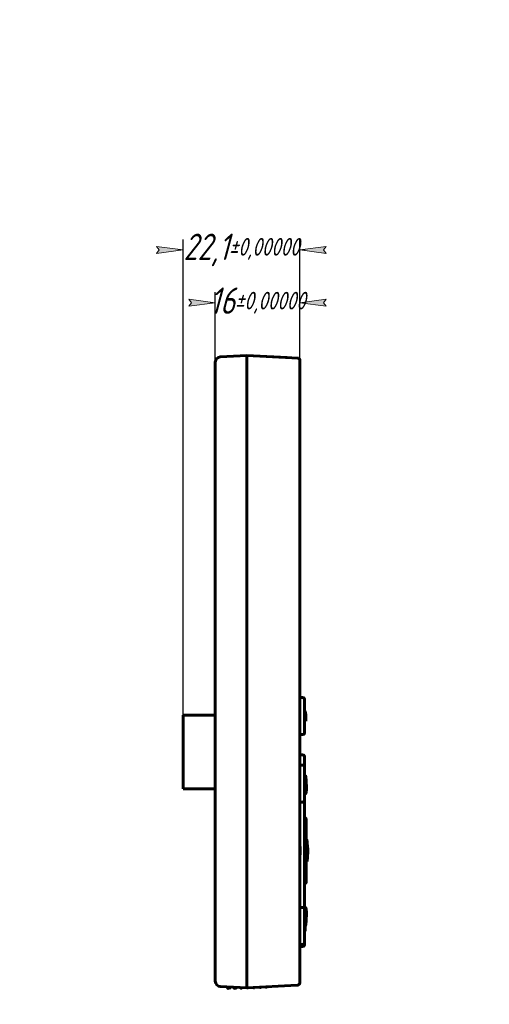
# Model space of a CAD drawing. Header units: millimetres. Extents: x 0 to 210, y 0 to 297.
# Tile 3 of 3: x 121 to 210, y 110 to 297. Entities that reach past the tile are written whole.
import ezdxf

# ---------------------------------------------------------------- set-up
doc = ezdxf.new("R2010")
doc.units = ezdxf.units.MM
doc.linetypes.add('K5LT_BASIC', pattern=[0])
doc.linetypes.add('K5LT_THIN', pattern=[0])
doc.layers.add('Системный слой', color=7, linetype='Continuous')
doc.styles.add('KDIMTEXTSTYLE', font='GOST_AU.SHX', dxfattribs={"width": 0.96, "oblique": 15, "height": 5})
doc.dimstyles.new('KDIMSTYLE (1.00)', dxfattribs={"dimtxt": 5, "dimasz": 1, "dimexe": 2, "dimexo": 0, "dimgap": 1, "dimtad": 1, "dimtxsty": 'KDIMTEXTSTYLE', "dimsah": 1, "dimcen": 0, "dimdle": 1, "dimadec": 0, "dimazin": 0, "dimtfac": 0.667, "dimtmove": 0, "dimatfit": 3, "dimfxl": 1, "dimtvp": 1, "dimtolj": 1, "dimtzin": 0, "dimarcsym": 0})

# ---------------------------------------------------------------- blocks, each defined once
blk = doc.blocks.new('KDIMARROW_01')
at = {"layer": 'Системный слой'}
blk.add_hatch(color=0, dxfattribs=at).paths.add_polyline_path([(-5, -0.66), (0, 0), (-5, 0.66), (-4.5, 0)])
at = {"layer": 'Системный слой', "color": 0, "linetype": 'K5LT_THIN', "lineweight": 18}
for p, q in [((-4.5, 0), (-5, 0.66)), ((-5, 0.66), (0, 0)), ((0, 0), (-5, -0.66)), ((-5, -0.66), (-4.5, 0)), ((0, 0), (-1, 0))]:
    blk.add_line(p, q, dxfattribs=at)

msp = doc.modelspace()

# ---------------------------------------------------------------- linework, layer by layer
at = {"layer": 'Системный слой', "color": 150, "linetype": 'K5LT_BASIC', "lineweight": 60, "true_color": 0x0080ff}
for p, q in [((159.078, 233.135), (164.13, 233.4)), ((159.078, 233.13), (164.13, 233.395)), ((164.13, 233.395), (164.13, 233.4)), ((164.13, 233.395), (164.13, 232.396)), ((164.13, 233.39), (173.846, 232.881)), ((164.13, 233.39), (171.73, 232.992)), ((158.13, 232.131), (158.13, 232.137)), ((158.13, 114.858), (158.13, 232.131)), ((164.13, 232.391), (164.13, 232.447)), ((164.13, 114.593), (164.13, 232.396)), ((164.13, 232.391), (164.13, 114.593)), ((174.13, 232.581), (174.13, 232.58)), ((174.13, 232.58), (174.13, 114.594)), ((174.13, 168.594), (174.73, 168.594)), ((175.03, 168.294), (175.03, 161.894)), ((175.28, 166.117), (175.03, 166.117)), ((175.03, 166.108), (175.155, 166.108)), ((158.13, 165.295), (152.03, 165.295)), ((152.03, 151.295), (152.03, 165.295)), ((175.03, 165.897), (175.163, 165.897)), ((175.03, 165.89), (175.164, 165.89)), ((175.03, 164.291), (175.163, 164.291)), ((175.164, 165.885), (175.163, 165.897)), ((175.215, 165.885), (175.164, 165.885)), ((175.215, 164.363), (175.17, 164.363)), ((175.201, 165.236), (175.201, 165.24)), ((175.202, 165.043), (175.202, 165.048)), ((175.215, 165.826), (175.215, 165.856)), ((175.215, 165.501), (175.215, 165.826)), ((175.215, 165.538), (175.28, 165.538)), ((175.215, 165.513), (175.28, 165.513)), ((175.215, 165.114), (175.215, 165.501)), ((175.215, 164.392), (175.215, 165.114)), ((175.28, 165.538), (175.28, 165.513)), ((175.28, 165.513), (175.28, 164.849)), ((175.28, 164.849), (175.28, 164.11)), ((175.03, 164.11), (175.154, 164.11)), ((175.154, 164.11), (175.28, 164.11)), ((174.73, 161.594), (174.13, 161.594)), ((174.13, 157.726), (174.73, 157.726)), ((175.03, 157.426), (175.03, 156.635)), ((174.13, 155.794), (174.73, 155.794)), ((174.73, 155.794), (174.13, 155.794)), ((175.03, 156.635), (175.03, 153.284)), ((175.03, 155.494), (175.03, 149.094)), ((175.03, 153.782), (175.235, 153.782)), ((175.192, 153.284), (175.03, 153.284)), ((175.244, 153.258), (175.195, 153.258)), ((158.13, 151.295), (152.03, 151.295)), ((175.03, 151.304), (175.192, 151.304)), ((175.244, 151.267), (175.03, 151.267)), ((175.244, 151.939), (175.237, 151.939)), ((175.244, 151.971), (175.238, 151.971)), ((175.244, 152.188), (175.244, 152.121)), ((175.244, 152.121), (175.244, 151.971)), ((175.244, 151.939), (175.244, 151.971)), ((175.244, 151.267), (175.244, 151.939)), ((175.03, 150.257), (175.202, 150.257)), ((174.73, 148.794), (174.13, 148.794)), ((174.13, 148.794), (174.73, 148.794)), ((175.03, 149.094), (175.03, 141.503)), ((175.33, 145.526), (175.33, 145.321)), ((175.33, 145.321), (175.33, 140.821)), ((174.13, 140.407), (174.21, 140.407)), ((174.21, 140.407), (174.21, 138.808)), ((175.03, 141.629), (175.202, 141.629)), ((175.03, 141.503), (175.03, 137.684)), ((175.202, 141.629), (175.33, 141.621)), ((175.328, 140.857), (175.33, 140.821)), ((175.33, 140.821), (175.332, 140.803)), ((175.598, 140.563), (175.347, 140.551)), ((175.598, 140.563), (175.562, 140.562)), ((174.13, 138.808), (174.21, 138.808)), ((174.13, 138.781), (174.21, 138.781)), ((174.21, 138.808), (174.21, 138.781)), ((175.03, 139.594), (175.235, 139.594)), ((175.33, 138.366), (175.33, 133.866)), ((175.511, 139.059), (175.366, 139.062)), ((175.373, 139.457), (175.373, 139.458)), ((175.373, 139.457), (175.373, 139.457)), ((175.373, 139.457), (175.373, 139.457)), ((175.373, 139.457), (175.373, 139.457)), ((175.373, 139.457), (175.373, 139.457)), ((175.374, 139.594), (175.621, 139.456)), ((175.374, 139.594), (175.62, 139.456)), ((175.374, 139.594), (175.621, 139.456)), ((175.374, 139.594), (175.62, 139.456)), ((175.374, 139.594), (175.625, 139.456)), ((175.374, 139.594), (175.621, 139.456)), ((175.374, 139.594), (175.62, 139.456)), ((175.374, 139.594), (175.622, 139.456)), ((175.374, 139.594), (175.62, 139.456)), ((175.374, 139.594), (175.62, 139.456)), ((175.6, 138.662), (175.606, 138.662)), ((175.624, 139.456), (175.62, 139.456)), ((175.627, 139.456), (175.62, 139.456)), ((175.623, 139.456), (175.622, 139.456)), ((175.625, 139.456), (175.624, 139.456)), ((175.625, 139.456), (175.624, 139.456)), ((175.624, 139.456), (175.624, 139.456)), ((175.627, 139.456), (175.625, 139.456)), ((175.626, 139.456), (175.626, 139.456)), ((175.627, 139.456), (175.627, 139.456)), ((175.03, 137.684), (175.03, 128.544)), ((175.03, 137.559), (175.202, 137.559)), ((175.202, 137.559), (175.33, 137.573)), ((175.33, 133.866), (175.33, 133.661)), ((174.13, 128.844), (174.73, 128.844)), ((174.73, 128.844), (174.13, 128.844)), ((175.03, 128.931), (175.202, 128.931)), ((175.03, 128.544), (175.03, 122.144)), ((175.03, 126.35), (175.13, 126.35)), ((175.13, 126.35), (175.13, 125.245)), ((175.13, 125.406), (175.235, 125.406)), ((175.13, 125.24), (175.13, 124.37)), ((175.03, 124.37), (175.13, 124.37)), ((175.13, 124.336), (175.03, 124.336)), ((175.13, 124.319), (175.03, 124.319)), ((175.13, 124.37), (175.13, 124.336)), ((175.13, 124.336), (175.13, 124.319)), ((174.73, 121.844), (174.13, 121.844)), ((174.13, 121.462), (174.73, 121.462)), ((175.03, 122.144), (175.03, 121.762)), ((164.13, 113.595), (159.078, 113.859)), ((160.43, 113.788), (160.43, 113.665)), ((164.13, 113.595), (164.13, 114.593)), ((164.13, 114.593), (164.13, 113.595)), ((173.657, 114.094), (164.13, 113.595)), ((167.679, 113.781), (166.785, 113.734)), ((167.926, 113.716), (168.007, 113.798)), ((174.13, 114.594), (174.13, 114.593)), ((160.63, 113.465), (160.73, 113.465)), ((160.73, 113.465), (161.022, 113.757)), ((161.63, 113.726), (161.63, 113.707)), ((161.83, 113.507), (161.929, 113.507)), ((161.929, 113.507), (162.122, 113.7)), ((163.029, 113.549), (163.128, 113.549)), ((163.128, 113.549), (163.222, 113.642)), ((164.228, 113.591), (164.328, 113.591)), ((164.328, 113.591), (164.343, 113.606)), ((165.427, 113.633), (165.527, 113.633)), ((165.527, 113.633), (165.564, 113.67)), ((166.627, 113.675), (166.726, 113.675)), ((166.726, 113.675), (166.785, 113.734)), ((167.826, 113.716), (167.926, 113.716))]:
    msp.add_line(p, q, dxfattribs=at)
for centre, radius, start, end in [((159.13, 232.137), 1, 93, 180), ((159.13, 232.131), 1, 93, 180), ((173.83, 232.581), 0.3, 0, 87), ((174.73, 168.294), 0.3, 0, 90), ((174.73, 161.894), 0.3, 270, 0), ((174.73, 157.426), 0.3, 360, 90), ((174.73, 155.494), 0.3, 360, 90), ((174.73, 155.494), 0.3, 0, 90), ((174.73, 149.094), 0.3, 270, 0), ((174.73, 149.094), 0.3, 270, 0), ((175.03, 145.526), 0.3, 360, 90), ((175.03, 133.661), 0.3, 270, 0), ((174.73, 128.544), 0.3, 360, 90), ((174.73, 128.544), 0.3, 360, 90), ((174.73, 122.144), 0.3, 270, 360), ((174.73, 122.144), 0.3, 270, 0), ((174.73, 121.762), 0.3, 270, 0), ((159.13, 114.858), 1, 180, 267), ((167.826, 113.916), 0.2, 222.80331, 270), ((173.63, 114.593), 0.5, 273, 0), ((160.63, 113.665), 0.2, 180, 270), ((161.83, 113.707), 0.2, 180, 270), ((163.029, 113.749), 0.2, 205.85215, 270), ((164.228, 113.791), 0.2, 255.61094, 270), ((165.427, 113.833), 0.2, 241.16634, 270), ((166.627, 113.875), 0.2, 231.14781, 270)]:
    msp.add_arc(centre, radius, start, end, dxfattribs=at)
for points in [[(175.174, 165.885), (175.168, 165.96), (175.162, 166.034), (175.155, 166.108)], [(175.154, 164.11), (175.162, 164.194), (175.169, 164.279), (175.175, 164.363)], [(175.163, 164.291), (175.215, 164.823), (175.216, 165.359), (175.164, 165.89)], [(175.18, 165.697), (175.176, 165.76), (175.171, 165.822), (175.164, 165.885)], [(175.17, 164.363), (175.204, 164.74), (175.211, 165.118), (175.193, 165.495)], [(175.185, 164.552), (175.19, 164.628), (175.194, 164.704), (175.197, 164.78)], [(175.197, 164.78), (175.2, 164.869), (175.202, 164.959), (175.202, 165.048)], [(175.192, 153.284), (175.262, 152.626), (175.262, 151.962), (175.192, 151.304)], [(175.202, 150.257), (175.373, 151.425), (175.384, 152.611), (175.235, 153.782)], [(175.367, 151.121), (175.36, 150.832), (175.304, 150.543), (175.202, 150.257)], [(175.32, 150.688), (175.343, 150.81), (175.358, 150.932), (175.365, 151.054)], [(175.319, 140.961), (175.297, 141.184), (175.258, 141.407), (175.202, 141.629)], [(175.235, 139.594), (175.335, 140.047), (175.363, 140.505), (175.319, 140.961)], [(175.598, 140.563), (175.608, 140.058), (175.579, 139.556), (175.511, 139.059)], [(175.62, 139.456), (175.623, 139.825), (175.615, 140.194), (175.598, 140.563)], [(175.202, 137.559), (175.254, 137.763), (175.291, 137.968), (175.313, 138.173)], [(175.313, 138.173), (175.365, 138.647), (175.339, 139.122), (175.235, 139.594)], [(175.511, 139.059), (175.554, 138.561), (175.556, 138.058), (175.52, 137.554)], [(175.52, 137.554), (175.556, 137.922), (175.583, 138.292), (175.6, 138.662)], [(175.626, 139.456), (175.626, 139.456), (175.627, 139.456), (175.627, 139.456), (175.627, 139.456), (175.627, 139.456)], [(175.32, 128.499), (175.293, 128.643), (175.253, 128.787), (175.202, 128.931)], [(175.202, 128.931), (175.304, 128.644), (175.36, 128.355), (175.367, 128.066)], [(175.235, 125.406), (175.384, 126.576), (175.373, 127.762), (175.202, 128.931)]]:
    msp.add_open_spline(points, degree=3, dxfattribs=at)
for points, knots in [([(175.193, 165.495), (175.191, 165.54), (175.188, 165.595), (175.182, 165.673), (175.181, 165.685), (175.18, 165.697)], [0, 0, 0, 0, 0.5, 0.5, 0.58543284, 0.58543284, 0.58543284, 0.58543284]), ([(175.2, 165.306), (175.2, 165.306), (175.2, 165.306), (175.199, 165.334), (175.198, 165.362), (175.197, 165.39), (175.197, 165.406), (175.196, 165.421), (175.195, 165.453), (175.194, 165.469), (175.193, 165.488), (175.193, 165.492), (175.193, 165.495)], [0, 0, 0, 0, 0.0003942, 0.0003942, 0.4431427, 0.4431427, 0.4431427, 0.6931722, 0.6931722, 0.9432018, 0.9432018, 1, 1, 1, 1]), ([(175.332, 140.803), (175.334, 140.774), (175.336, 140.745), (175.339, 140.699), (175.34, 140.682), (175.343, 140.631), (175.345, 140.598), (175.347, 140.56), (175.347, 140.556), (175.347, 140.551)], [10.5973075, 10.5973075, 10.5973075, 10.5973075, 11.3498672, 11.3498672, 11.7844044, 11.7844044, 12.6534435, 12.6534435, 12.7624194, 12.7624194, 12.7624194, 12.7624194]), ([(175.347, 140.551), (175.35, 140.505), (175.352, 140.459), (175.358, 140.345), (175.36, 140.278), (175.366, 140.129), (175.368, 140.048), (175.372, 139.885), (175.373, 139.804), (175.374, 139.68), (175.374, 139.637), (175.374, 139.594)], [12.7624194, 12.7624194, 12.7624194, 12.7624194, 13.9570198, 13.9570198, 15.6951334, 15.6951334, 17.7941469, 17.7941469, 19.8919767, 19.8919767, 21, 21, 21, 21]), ([(175.454, 141.634), (175.459, 141.634), (175.469, 141.611), (175.483, 141.543), (175.491, 141.49), (175.498, 141.443), (175.502, 141.406), (175.506, 141.372), (175.51, 141.34), (175.513, 141.31), (175.515, 141.283), (175.517, 141.259), (175.519, 141.234), (175.521, 141.21), (175.524, 141.179), (175.527, 141.141), (175.531, 141.083), (175.536, 141.013), (175.541, 140.941), (175.545, 140.88), (175.548, 140.827), (175.551, 140.776), (175.554, 140.723), (175.558, 140.651), (175.56, 140.598), (175.562, 140.562)], [0, 0, 0, 0, 3.8546171, 5.7511981, 7.3077589, 8.3409216, 9.1387139, 9.8689625, 10.53546, 11.1501617, 11.6996979, 12.1873147, 12.6188231, 13.166107, 13.6472886, 14.4188148, 15.4809437, 17.0902991, 18.6022711, 19.7528854, 20.7142344, 21.7552693, 22.8454788, 23.8505466, 26, 26, 26, 26]), ([(175.606, 138.662), (175.606, 138.662), (175.606, 138.662), (175.606, 138.662), (175.606, 138.662), (175.606, 138.662), (175.605, 138.661), (175.604, 138.662), (175.603, 138.661), (175.601, 138.662), (175.6, 138.661), (175.6, 138.661)], [0, 0, 0, 0, 0.5952777, 1.3633027, 2.4319284, 3.830993, 5.4952954, 7.2616142, 8.9833018, 10.5509744, 12, 12, 12, 12]), ([(175.626, 139.456), (175.626, 139.456), (175.626, 139.456), (175.626, 139.456), (175.626, 139.456), (175.626, 139.456), (175.626, 139.456)], [0, 0, 0, 0, 1.9046972, 3.7286527, 5.4146196, 7, 7, 7, 7])]:
    msp.add_open_spline(points, degree=3, knots=knots, dxfattribs=at)
for points, weights in [([(175.235, 153.782), (175.374, 152.692), (175.374, 151.594)], [0.996835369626, 0.996424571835, 1]), ([(175.367, 151.121), (175.374, 151.358), (175.374, 151.594)], [0.998642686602, 0.999228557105, 1]), ([(175.317, 138.196), (175.368, 138.826), (175.373, 139.457)], [0.997059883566, 0.997653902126, 0.999570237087]), ([(175.373, 139.458), (175.374, 139.526), (175.374, 139.594)], [0.999570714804, 0.999777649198, 1]), ([(175.606, 138.662), (175.624, 139.058), (175.627, 139.456)], [0.998027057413, 0.998650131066, 0.999643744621]), ([(175.235, 125.406), (175.374, 126.495), (175.374, 127.593)], [0.996835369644, 0.996424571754, 1]), ([(175.367, 128.066), (175.374, 127.83), (175.374, 127.593)], [0.998642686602, 0.999228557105, 1])]:
    msp.add_rational_spline(points, weights, degree=2, dxfattribs=at)

# ---------------------------------------------------------------- dimensions: what is measured, and where the dimension line sits
at = {"layer": 'Системный слой', "color": 7}
for base, p2, location in [((152.03, 253.395), (152.03, 165.295), (163.08, 253.395)), ((158.13, 243.395), (158.13, 232.131), (166.13, 243.395))]:
    msp.add_linear_dim(base=base, p1=(174.13, 232.58), p2=p2, location=location, dimstyle='KDIMSTYLE (1.00)', override={"dimexo": 0, "dimpost": '\\H5.0;\\W0.965;\\Q15;<>', "dimblk1": 'KDIMARROW_01', "dimblk2": 'KDIMARROW_01', "dimse1": 0, "dimse2": 0, "dimclrt": 7, "dimtol": 1, "dimtp": 0, "dimtm": 0, "dimtdec": 5, "dimtolj": 1}, dxfattribs=at).render()

doc.saveas('drawing.dxf')
